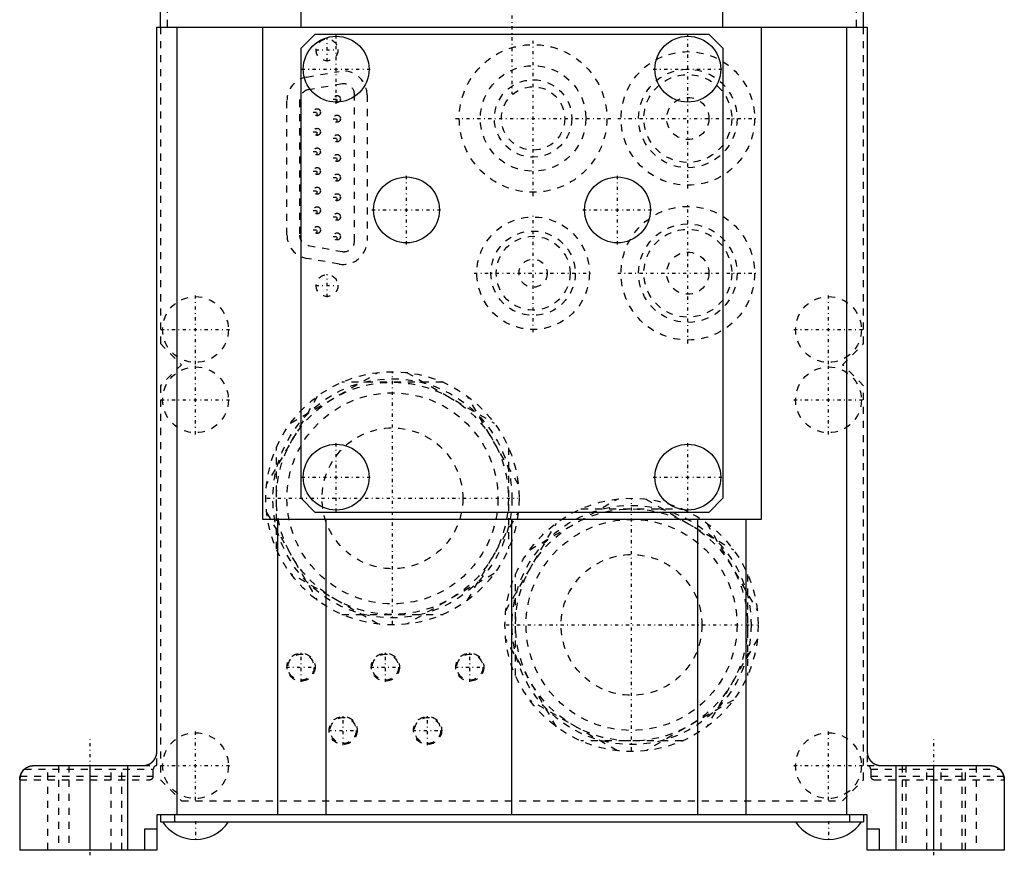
# Model space of a CAD drawing. Extents: x -70 to 70, y -1 to 596.
# Tile 1 of 13: x -70 to 70, y -1 to 118. Entities that reach past the tile are written whole.
import ezdxf

# ---------------------------------------------------------------- set-up
doc = ezdxf.new("R2010")
doc.units = 0
doc.linetypes.add('CENTER', pattern=[1.5, 0.45, -0.5, 0.05, -0.5])
doc.linetypes.add('DASHED', pattern=[2, 1, -1])
for name, color, linetype in [('AM_0', 7, 'CONTINUOUS'), ('AM_3', 7, 'DASHED'), ('AM_7', 7, 'CENTER')]:
    doc.layers.add(name, color=color, linetype=linetype)

msp = doc.modelspace()

# ---------------------------------------------------------------- linework, layer by layer
at = {"layer": 'AM_0', "color": 7, "linetype": 'CONTINUOUS'}
for p, q in [((-50, 117), (-50, 129)), ((-30, 117), (-30, 129)), ((30, 117), (30, 129)), ((50, 117), (50, 129)), ((-50.5, 14), (-50.5, 117)), ((-50.5, 117), (50.5, 117)), ((-47.59, 5), (-47.59, 117)), ((-35.44, 47), (-35.44, 117)), ((35.44, 117), (35.44, 47)), ((47.59, 5), (47.59, 117)), ((50.5, 117), (50.5, 14)), ((-30, 114), (-28, 116)), ((-28, 116), (28, 116)), ((28, 116), (30, 114)), ((-30, 50), (-30, 114)), ((30, 114), (30, 50)), ((-28, 48), (-30, 50)), ((30, 50), (28, 48)), ((28, 48), (-28, 48)), ((35.44, 47), (-35.44, 47)), ((-33.3, 5), (-33.3, 47)), ((-26.42, 5), (-26.42, 47)), ((0, 5), (0, 47)), ((26.42, 5), (26.42, 47)), ((33.3, 5), (33.3, 47)), ((-68, 12), (-52.5, 12)), ((-60, 0), (-60, 12)), ((-54.64, 0), (-54.64, 12)), ((52.5, 12), (68, 12)), ((54.64, 0), (54.64, 12)), ((60, 0), (60, 12)), ((-70, 10), (-70, 0)), ((-69.99, 10), (-70, 10)), ((70, 10), (69.99, 10)), ((70, 10), (70, 0)), ((-50.5, 5), (-50.5, 0)), ((50.5, 5), (-50.5, 5)), ((-50, 5), (-50, 4)), ((-48, 5), (-48, 4)), ((48, 5), (48, 4)), ((50, 5), (50, 4)), ((50.5, 0), (50.5, 5)), ((-52.21, 0), (-52.21, 3)), ((-52.21, 3), (-50.5, 3)), ((-50, 4), (50, 4)), ((50.5, 3), (52.21, 3)), ((52.21, 3), (52.21, 0)), ((-50.5, 0), (-70, 0)), ((70, 0), (50.5, 0))]:
    msp.add_line(p, q, dxfattribs=at)
for points in [[(-52.5, 12, 0), (-52.49, 12, 0), (-52.46, 12, 0), (-52.43, 12, 0), (-52.42, 12, 0), (-52.4, 12, 0), (-52.37, 12, 0), (-52.34, 12.01, 0), (-52.32, 12.01, 0), (-52.29, 12.01, 0), (-52.26, 12.01, 0), (-52.24, 12.02, 0), (-52.23, 12.02, 0), (-52.2, 12.02, 0), (-52.17, 12.03, 0), (-52.15, 12.03, 0), (-52.12, 12.04, 0), (-52.09, 12.04, 0), (-52.07, 12.05, 0), (-52.06, 12.05, 0), (-52.03, 12.06, 0), (-52, 12.06, 0), (-51.99, 12.07, 0), (-51.97, 12.07, 0), (-51.95, 12.08, 0), (-51.92, 12.09, 0), (-51.9, 12.09, 0), (-51.89, 12.1, 0), (-51.86, 12.1, 0), (-51.83, 12.11, 0), (-51.81, 12.12, 0), (-51.78, 12.13, 0), (-51.75, 12.14, 0), (-51.74, 12.15, 0), (-51.73, 12.16, 0), (-51.7, 12.17, 0), (-51.67, 12.18, 0), (-51.65, 12.19, 0), (-51.62, 12.2, 0), (-51.59, 12.22, 0), (-51.58, 12.22, 0), (-51.57, 12.23, 0), (-51.54, 12.24, 0), (-51.52, 12.26, 0), (-51.49, 12.27, 0), (-51.47, 12.29, 0), (-51.44, 12.3, 0), (-51.43, 12.31, 0), (-51.42, 12.32, 0), (-51.39, 12.33, 0), (-51.37, 12.35, 0), (-51.34, 12.37, 0), (-51.32, 12.38, 0), (-51.3, 12.4, 0), (-51.29, 12.41, 0), (-51.28, 12.42, 0), (-51.25, 12.44, 0), (-51.23, 12.45, 0), (-51.21, 12.47, 0), (-51.19, 12.49, 0), (-51.17, 12.51, 0), (-51.16, 12.52, 0), (-51.15, 12.53, 0), (-51.12, 12.55, 0), (-51.1, 12.57, 0), (-51.09, 12.58, 0), (-51.08, 12.59, 0), (-51.07, 12.61, 0), (-51.05, 12.63, 0), (-51.04, 12.64, 0), (-51.03, 12.65, 0), (-51.01, 12.67, 0), (-50.99, 12.69, 0), (-50.97, 12.71, 0), (-50.95, 12.73, 0), (-50.94, 12.75, 0), (-50.93, 12.77, 0), (-50.92, 12.78, 0), (-50.9, 12.8, 0), (-50.88, 12.82, 0), (-50.87, 12.85, 0), (-50.85, 12.87, 0), (-50.83, 12.9, 0), (-50.82, 12.91, 0), (-50.82, 12.92, 0), (-50.8, 12.94, 0), (-50.79, 12.97, 0), (-50.77, 13, 0), (-50.76, 13.02, 0), (-50.74, 13.05, 0), (-50.73, 13.06, 0), (-50.73, 13.07, 0), (-50.71, 13.1, 0), (-50.7, 13.13, 0), (-50.69, 13.15, 0), (-50.68, 13.18, 0), (-50.66, 13.21, 0), (-50.66, 13.22, 0), (-50.65, 13.24, 0), (-50.64, 13.26, 0), (-50.63, 13.29, 0), (-50.62, 13.32, 0), (-50.61, 13.35, 0), (-50.6, 13.38, 0), (-50.6, 13.39, 0), (-50.59, 13.4, 0), (-50.58, 13.43, 0), (-50.57, 13.46, 0), (-50.57, 13.48, 0), (-50.57, 13.49, 0), (-50.56, 13.52, 0), (-50.55, 13.55, 0), (-50.55, 13.56, 0), (-50.55, 13.58, 0), (-50.54, 13.61, 0), (-50.53, 13.64, 0), (-50.53, 13.67, 0), (-50.52, 13.69, 0), (-50.52, 13.72, 0), (-50.52, 13.74, 0), (-50.52, 13.75, 0), (-50.51, 13.78, 0), (-50.51, 13.81, 0), (-50.51, 13.84, 0), (-50.5, 13.87, 0), (-50.5, 13.9, 0), (-50.5, 13.91, 0), (-50.5, 13.93, 0), (-50.5, 13.96, 0), (-50.5, 13.99, 0), (-50.5, 14, 0)], [(50.5, 14, 0), (50.5, 13.99, 0), (50.5, 13.96, 0), (50.5, 13.93, 0), (50.5, 13.91, 0), (50.5, 13.9, 0), (50.5, 13.87, 0), (50.51, 13.84, 0), (50.51, 13.81, 0), (50.51, 13.78, 0), (50.52, 13.75, 0), (50.52, 13.74, 0), (50.52, 13.72, 0), (50.52, 13.69, 0), (50.53, 13.67, 0), (50.53, 13.64, 0), (50.54, 13.61, 0), (50.55, 13.58, 0), (50.55, 13.56, 0), (50.55, 13.55, 0), (50.56, 13.52, 0), (50.57, 13.49, 0), (50.57, 13.48, 0), (50.57, 13.46, 0), (50.58, 13.43, 0), (50.59, 13.4, 0), (50.6, 13.39, 0), (50.6, 13.38, 0), (50.61, 13.35, 0), (50.62, 13.32, 0), (50.63, 13.29, 0), (50.64, 13.26, 0), (50.65, 13.24, 0), (50.66, 13.22, 0), (50.66, 13.21, 0), (50.68, 13.18, 0), (50.69, 13.15, 0), (50.7, 13.13, 0), (50.71, 13.1, 0), (50.73, 13.07, 0), (50.73, 13.06, 0), (50.74, 13.05, 0), (50.76, 13.02, 0), (50.77, 13, 0), (50.79, 12.97, 0), (50.8, 12.94, 0), (50.82, 12.92, 0), (50.82, 12.91, 0), (50.83, 12.9, 0), (50.85, 12.87, 0), (50.87, 12.85, 0), (50.88, 12.82, 0), (50.9, 12.8, 0), (50.92, 12.78, 0), (50.93, 12.77, 0), (50.94, 12.75, 0), (50.95, 12.73, 0), (50.97, 12.71, 0), (50.99, 12.69, 0), (51.01, 12.67, 0), (51.03, 12.65, 0), (51.04, 12.64, 0), (51.05, 12.63, 0), (51.07, 12.61, 0), (51.08, 12.59, 0), (51.09, 12.58, 0), (51.1, 12.57, 0), (51.12, 12.55, 0), (51.15, 12.53, 0), (51.16, 12.52, 0), (51.17, 12.51, 0), (51.19, 12.49, 0), (51.21, 12.47, 0), (51.23, 12.45, 0), (51.25, 12.44, 0), (51.28, 12.42, 0), (51.29, 12.41, 0), (51.3, 12.4, 0), (51.32, 12.38, 0), (51.34, 12.37, 0), (51.37, 12.35, 0), (51.39, 12.33, 0), (51.42, 12.32, 0), (51.43, 12.31, 0), (51.44, 12.3, 0), (51.47, 12.29, 0), (51.49, 12.27, 0), (51.52, 12.26, 0), (51.54, 12.24, 0), (51.57, 12.23, 0), (51.58, 12.22, 0), (51.59, 12.22, 0), (51.62, 12.2, 0), (51.65, 12.19, 0), (51.67, 12.18, 0), (51.7, 12.17, 0), (51.73, 12.16, 0), (51.74, 12.15, 0), (51.75, 12.14, 0), (51.78, 12.13, 0), (51.81, 12.12, 0), (51.83, 12.11, 0), (51.86, 12.1, 0), (51.89, 12.1, 0), (51.9, 12.09, 0), (51.92, 12.09, 0), (51.95, 12.08, 0), (51.97, 12.07, 0), (51.99, 12.07, 0), (52, 12.06, 0), (52.03, 12.06, 0), (52.06, 12.05, 0), (52.07, 12.05, 0), (52.09, 12.04, 0), (52.12, 12.04, 0), (52.15, 12.03, 0), (52.17, 12.03, 0), (52.2, 12.02, 0), (52.23, 12.02, 0), (52.24, 12.02, 0), (52.26, 12.01, 0), (52.29, 12.01, 0), (52.32, 12.01, 0), (52.34, 12.01, 0), (52.37, 12, 0), (52.4, 12, 0), (52.42, 12, 0), (52.43, 12, 0), (52.46, 12, 0), (52.49, 12, 0), (52.5, 12, 0)], [(-69.95, 10.44, 0), (-69.93, 10.51, 0), (-69.9, 10.63, 0), (-69.85, 10.76, 0), (-69.82, 10.82, 0), (-69.79, 10.88, 0), (-69.73, 11, 0), (-69.66, 11.12, 0), (-69.57, 11.23, 0), (-69.48, 11.34, 0), (-69.38, 11.45, 0), (-69.33, 11.5, 0), (-69.27, 11.54, 0), (-69.15, 11.63, 0), (-69.02, 11.72, 0), (-68.89, 11.79, 0), (-68.75, 11.86, 0), (-68.59, 11.91, 0), (-68.51, 11.93, 0), (-68.43, 11.95, 0), (-68.27, 11.98, 0), (-68.09, 12, 0), (-68, 12, 0)], [(-69.32, 11.5, 0), (-69.31, 11.52, 0), (-69.27, 11.55, 0), (-69.23, 11.57, 0), (-69.21, 11.59, 0)], [(68, 12, 0), (68.09, 12, 0), (68.27, 11.98, 0), (68.43, 11.95, 0), (68.51, 11.93, 0), (68.59, 11.91, 0), (68.75, 11.86, 0), (68.89, 11.79, 0), (69.02, 11.72, 0), (69.15, 11.63, 0), (69.27, 11.54, 0), (69.33, 11.5, 0), (69.38, 11.45, 0), (69.48, 11.34, 0), (69.57, 11.23, 0), (69.66, 11.12, 0), (69.73, 11, 0), (69.79, 10.88, 0), (69.82, 10.82, 0), (69.85, 10.76, 0), (69.9, 10.63, 0), (69.93, 10.51, 0), (69.95, 10.44, 0)], [(68.73, 11.86, 0), (68.75, 11.85, 0), (68.79, 11.84, 0), (68.82, 11.82, 0), (68.84, 11.82, 0), (68.86, 11.81, 0), (68.89, 11.79, 0), (68.93, 11.77, 0), (68.96, 11.75, 0), (68.99, 11.74, 0), (69.03, 11.72, 0), (69.04, 11.71, 0), (69.06, 11.7, 0), (69.09, 11.68, 0), (69.12, 11.65, 0), (69.16, 11.63, 0), (69.19, 11.61, 0), (69.22, 11.59, 0), (69.23, 11.57, 0), (69.25, 11.56, 0), (69.28, 11.54, 0), (69.31, 11.51, 0), (69.32, 11.5, 0)], [(-70, 10, 0), (-70, 10, 0), (-70, 10, 0), (-70, 10, 0), (-70, 10, 0), (-70, 10, 0), (-70, 10, 0), (-70, 10, 0), (-70, 10, 0), (-70, 10, 0), (-70, 10, 0), (-70, 10, 0), (-70, 10, 0), (-70, 10.01, 0), (-70, 10.01, 0), (-70, 10.01, 0), (-70, 10.01, 0), (-70, 10.01, 0), (-70, 10.01, 0), (-70, 10.01, 0), (-70, 10.01, 0), (-70, 10.02, 0), (-70, 10.02, 0), (-70, 10.02, 0), (-70, 10.02, 0), (-70, 10.02, 0), (-70, 10.02, 0), (-70, 10.02, 0), (-70, 10.03, 0), (-70, 10.03, 0), (-70, 10.03, 0), (-70, 10.03, 0), (-70, 10.04, 0), (-70, 10.04, 0), (-70, 10.04, 0), (-70, 10.04, 0), (-70, 10.05, 0), (-70, 10.05, 0), (-70, 10.05, 0), (-70, 10.06, 0), (-70, 10.06, 0), (-70, 10.06, 0), (-70, 10.06, 0), (-70, 10.07, 0), (-70, 10.07, 0), (-70, 10.07, 0), (-70, 10.08, 0), (-70, 10.08, 0), (-70, 10.08, 0), (-70, 10.09, 0), (-70, 10.09, 0), (-70, 10.09, 0), (-70, 10.1, 0), (-70, 10.1, 0), (-70, 10.11, 0), (-70, 10.11, 0), (-70, 10.11, 0), (-70, 10.12, 0), (-70, 10.12, 0), (-70, 10.13, 0), (-70, 10.13, 0), (-70, 10.13, 0), (-70, 10.14, 0), (-70, 10.14, 0), (-69.99, 10.15, 0), (-69.99, 10.15, 0), (-69.99, 10.15, 0), (-69.99, 10.16, 0), (-69.99, 10.16, 0), (-69.99, 10.16, 0), (-69.99, 10.17, 0), (-69.99, 10.17, 0), (-69.99, 10.18, 0), (-69.99, 10.18, 0), (-69.99, 10.19, 0), (-69.99, 10.19, 0), (-69.99, 10.2, 0), (-69.99, 10.2, 0), (-69.99, 10.21, 0), (-69.99, 10.21, 0), (-69.99, 10.22, 0), (-69.99, 10.22, 0), (-69.99, 10.23, 0), (-69.99, 10.23, 0), (-69.99, 10.24, 0), (-69.99, 10.24, 0), (-69.98, 10.25, 0), (-69.98, 10.25, 0), (-69.98, 10.26, 0), (-69.98, 10.27, 0), (-69.98, 10.27, 0), (-69.98, 10.27, 0), (-69.98, 10.28, 0), (-69.98, 10.29, 0), (-69.98, 10.29, 0), (-69.98, 10.3, 0), (-69.98, 10.31, 0), (-69.98, 10.31, 0), (-69.98, 10.31, 0), (-69.97, 10.32, 0), (-69.97, 10.33, 0), (-69.97, 10.34, 0), (-69.97, 10.34, 0), (-69.97, 10.35, 0), (-69.97, 10.35, 0), (-69.97, 10.36, 0), (-69.97, 10.36, 0), (-69.97, 10.37, 0), (-69.96, 10.37, 0), (-69.96, 10.38, 0), (-69.96, 10.38, 0), (-69.96, 10.39, 0), (-69.96, 10.4, 0), (-69.96, 10.4, 0), (-69.96, 10.41, 0), (-69.96, 10.41, 0), (-69.96, 10.42, 0), (-69.95, 10.43, 0), (-69.95, 10.43, 0), (-69.95, 10.44, 0), (-69.95, 10.44, 0), (-69.95, 10.45, 0), (-69.95, 10.46, 0), (-69.95, 10.46, 0), (-69.94, 10.47, 0), (-69.94, 10.48, 0), (-69.94, 10.48, 0), (-69.94, 10.48, 0), (-69.94, 10.49, 0), (-69.94, 10.5, 0), (-69.94, 10.5, 0)], [(-70, 10.13, 0), (-70, 10.14, 0), (-69.99, 10.16, 0), (-69.99, 10.17, 0), (-69.99, 10.18, 0), (-69.99, 10.19, 0), (-69.99, 10.21, 0), (-69.99, 10.23, 0), (-69.98, 10.25, 0), (-69.98, 10.27, 0), (-69.98, 10.29, 0), (-69.98, 10.3, 0), (-69.98, 10.31, 0), (-69.97, 10.33, 0), (-69.97, 10.35, 0), (-69.96, 10.38, 0), (-69.96, 10.4, 0), (-69.95, 10.42, 0), (-69.95, 10.43, 0), (-69.95, 10.44, 0), (-69.94, 10.47, 0), (-69.94, 10.49, 0), (-69.94, 10.5, 0)], [(-70, 10, 0), (-70, 10, 0), (-70, 10, 0), (-70, 10, 0), (-70, 10.01, 0), (-70, 10.01, 0), (-70, 10.01, 0), (-70, 10.01, 0), (-70, 10.02, 0), (-70, 10.02, 0), (-70, 10.03, 0), (-70, 10.03, 0), (-70, 10.03, 0), (-70, 10.04, 0), (-70, 10.05, 0), (-70, 10.05, 0), (-70, 10.06, 0), (-70, 10.07, 0), (-70, 10.07, 0), (-70, 10.08, 0), (-70, 10.09, 0), (-70, 10.1, 0), (-70, 10.1, 0)], [(-69.95, 10.44, 0), (-69.95, 10.44, 0), (-69.95, 10.43, 0), (-69.95, 10.43, 0), (-69.95, 10.42, 0), (-69.95, 10.42, 0), (-69.95, 10.41, 0), (-69.95, 10.41, 0), (-69.95, 10.4, 0), (-69.95, 10.39, 0), (-69.95, 10.39, 0), (-69.95, 10.38, 0), (-69.95, 10.38, 0), (-69.95, 10.37, 0), (-69.95, 10.37, 0), (-69.95, 10.36, 0), (-69.95, 10.35, 0), (-69.95, 10.35, 0), (-69.95, 10.34, 0), (-69.95, 10.34, 0), (-69.95, 10.33, 0), (-69.95, 10.33, 0), (-69.95, 10.32, 0), (-69.95, 10.32, 0), (-69.95, 10.32, 0), (-69.95, 10.31, 0), (-69.95, 10.31, 0), (-69.95, 10.3, 0), (-69.95, 10.3, 0), (-69.95, 10.29, 0), (-69.95, 10.28, 0), (-69.95, 10.28, 0), (-69.96, 10.27, 0), (-69.96, 10.27, 0), (-69.96, 10.27, 0), (-69.96, 10.26, 0), (-69.96, 10.25, 0), (-69.96, 10.25, 0), (-69.96, 10.24, 0), (-69.96, 10.24, 0), (-69.96, 10.23, 0), (-69.96, 10.23, 0), (-69.96, 10.22, 0), (-69.96, 10.22, 0), (-69.96, 10.21, 0), (-69.96, 10.21, 0), (-69.96, 10.2, 0), (-69.96, 10.2, 0), (-69.96, 10.2, 0), (-69.96, 10.19, 0), (-69.96, 10.19, 0), (-69.96, 10.18, 0), (-69.96, 10.18, 0), (-69.96, 10.17, 0), (-69.96, 10.17, 0), (-69.96, 10.17, 0), (-69.96, 10.16, 0), (-69.96, 10.16, 0), (-69.96, 10.15, 0), (-69.96, 10.15, 0), (-69.96, 10.14, 0), (-69.96, 10.14, 0), (-69.96, 10.14, 0), (-69.96, 10.13, 0), (-69.97, 10.13, 0), (-69.97, 10.13, 0), (-69.97, 10.12, 0), (-69.97, 10.12, 0), (-69.97, 10.12, 0), (-69.97, 10.11, 0), (-69.97, 10.11, 0), (-69.97, 10.11, 0), (-69.97, 10.1, 0), (-69.97, 10.1, 0), (-69.97, 10.1, 0), (-69.97, 10.09, 0), (-69.97, 10.09, 0), (-69.97, 10.09, 0), (-69.97, 10.08, 0), (-69.97, 10.08, 0), (-69.97, 10.08, 0), (-69.97, 10.07, 0), (-69.97, 10.07, 0), (-69.97, 10.07, 0), (-69.97, 10.07, 0), (-69.97, 10.06, 0), (-69.97, 10.06, 0), (-69.97, 10.06, 0), (-69.97, 10.05, 0), (-69.97, 10.05, 0), (-69.97, 10.05, 0), (-69.97, 10.05, 0), (-69.98, 10.04, 0), (-69.98, 10.04, 0), (-69.98, 10.04, 0), (-69.98, 10.04, 0), (-69.98, 10.03, 0), (-69.98, 10.03, 0), (-69.98, 10.03, 0), (-69.98, 10.03, 0), (-69.98, 10.03, 0), (-69.98, 10.02, 0), (-69.98, 10.02, 0), (-69.98, 10.02, 0), (-69.98, 10.02, 0), (-69.98, 10.02, 0), (-69.98, 10.02, 0), (-69.98, 10.02, 0), (-69.98, 10.01, 0), (-69.98, 10.01, 0), (-69.98, 10.01, 0), (-69.98, 10.01, 0), (-69.98, 10.01, 0), (-69.98, 10.01, 0), (-69.98, 10.01, 0), (-69.98, 10.01, 0), (-69.98, 10.01, 0), (-69.98, 10, 0), (-69.98, 10, 0), (-69.98, 10, 0), (-69.98, 10, 0), (-69.98, 10, 0), (-69.99, 10, 0), (-69.99, 10, 0), (-69.99, 10, 0), (-69.99, 10, 0), (-69.99, 10, 0), (-69.99, 10, 0), (-69.99, 10, 0), (-69.99, 10, 0), (-69.99, 10, 0)], [(69.94, 10.5, 0), (69.94, 10.5, 0), (69.94, 10.49, 0), (69.94, 10.48, 0), (69.94, 10.48, 0), (69.94, 10.48, 0), (69.94, 10.47, 0), (69.95, 10.46, 0), (69.95, 10.46, 0), (69.95, 10.45, 0), (69.95, 10.44, 0), (69.95, 10.44, 0), (69.95, 10.43, 0), (69.95, 10.43, 0), (69.96, 10.42, 0), (69.96, 10.41, 0), (69.96, 10.41, 0), (69.96, 10.4, 0), (69.96, 10.4, 0), (69.96, 10.39, 0), (69.96, 10.38, 0), (69.96, 10.38, 0), (69.96, 10.37, 0), (69.97, 10.37, 0), (69.97, 10.36, 0), (69.97, 10.36, 0), (69.97, 10.35, 0), (69.97, 10.35, 0), (69.97, 10.34, 0), (69.97, 10.34, 0), (69.97, 10.33, 0), (69.97, 10.32, 0), (69.98, 10.31, 0), (69.98, 10.31, 0), (69.98, 10.31, 0), (69.98, 10.3, 0), (69.98, 10.29, 0), (69.98, 10.29, 0), (69.98, 10.28, 0), (69.98, 10.27, 0), (69.98, 10.27, 0), (69.98, 10.27, 0), (69.98, 10.26, 0), (69.98, 10.25, 0), (69.98, 10.25, 0), (69.99, 10.24, 0), (69.99, 10.24, 0), (69.99, 10.23, 0), (69.99, 10.23, 0), (69.99, 10.22, 0), (69.99, 10.22, 0), (69.99, 10.21, 0), (69.99, 10.21, 0), (69.99, 10.2, 0), (69.99, 10.2, 0), (69.99, 10.19, 0), (69.99, 10.19, 0), (69.99, 10.18, 0), (69.99, 10.18, 0), (69.99, 10.17, 0), (69.99, 10.17, 0), (69.99, 10.16, 0), (69.99, 10.16, 0), (69.99, 10.16, 0), (69.99, 10.15, 0), (69.99, 10.15, 0), (69.99, 10.15, 0), (70, 10.14, 0), (70, 10.14, 0), (70, 10.13, 0), (70, 10.13, 0), (70, 10.13, 0), (70, 10.12, 0), (70, 10.12, 0), (70, 10.11, 0), (70, 10.11, 0), (70, 10.11, 0), (70, 10.1, 0), (70, 10.1, 0), (70, 10.09, 0), (70, 10.09, 0), (70, 10.09, 0), (70, 10.08, 0), (70, 10.08, 0), (70, 10.08, 0), (70, 10.07, 0), (70, 10.07, 0), (70, 10.07, 0), (70, 10.06, 0), (70, 10.06, 0), (70, 10.06, 0), (70, 10.06, 0), (70, 10.05, 0), (70, 10.05, 0), (70, 10.05, 0), (70, 10.04, 0), (70, 10.04, 0), (70, 10.04, 0), (70, 10.04, 0), (70, 10.03, 0), (70, 10.03, 0), (70, 10.03, 0), (70, 10.03, 0), (70, 10.02, 0), (70, 10.02, 0), (70, 10.02, 0), (70, 10.02, 0), (70, 10.02, 0), (70, 10.02, 0), (70, 10.02, 0), (70, 10.01, 0), (70, 10.01, 0), (70, 10.01, 0), (70, 10.01, 0), (70, 10.01, 0), (70, 10.01, 0), (70, 10.01, 0), (70, 10.01, 0), (70, 10, 0), (70, 10, 0), (70, 10, 0), (70, 10, 0), (70, 10, 0), (70, 10, 0), (70, 10, 0), (70, 10, 0), (70, 10, 0), (70, 10, 0), (70, 10, 0), (70, 10, 0), (70, 10, 0)], [(69.94, 10.5, 0), (69.94, 10.49, 0), (69.94, 10.47, 0), (69.95, 10.46, 0), (69.95, 10.45, 0), (69.95, 10.44, 0), (69.95, 10.42, 0), (69.96, 10.41, 0), (69.96, 10.39, 0), (69.97, 10.37, 0), (69.97, 10.35, 0), (69.97, 10.35, 0), (69.97, 10.34, 0), (69.97, 10.32, 0), (69.98, 10.3, 0), (69.98, 10.29, 0), (69.98, 10.27, 0), (69.98, 10.26, 0), (69.98, 10.25, 0), (69.99, 10.24, 0), (69.99, 10.23, 0), (69.99, 10.21, 0), (69.99, 10.2, 0)], [(69.99, 10, 0), (69.99, 10, 0), (69.99, 10, 0), (69.99, 10, 0), (69.99, 10, 0), (69.99, 10, 0), (69.99, 10, 0), (69.99, 10, 0), (69.99, 10, 0), (69.98, 10, 0), (69.98, 10, 0), (69.98, 10, 0), (69.98, 10, 0), (69.98, 10, 0), (69.98, 10.01, 0), (69.98, 10.01, 0), (69.98, 10.01, 0), (69.98, 10.01, 0), (69.98, 10.01, 0), (69.98, 10.01, 0), (69.98, 10.01, 0), (69.98, 10.01, 0), (69.98, 10.01, 0), (69.98, 10.02, 0), (69.98, 10.02, 0), (69.98, 10.02, 0), (69.98, 10.02, 0), (69.98, 10.02, 0), (69.98, 10.02, 0), (69.98, 10.02, 0), (69.98, 10.03, 0), (69.98, 10.03, 0), (69.98, 10.03, 0), (69.98, 10.03, 0), (69.98, 10.03, 0), (69.98, 10.04, 0), (69.98, 10.04, 0), (69.98, 10.04, 0), (69.98, 10.04, 0), (69.97, 10.05, 0), (69.97, 10.05, 0), (69.97, 10.05, 0), (69.97, 10.05, 0), (69.97, 10.06, 0), (69.97, 10.06, 0), (69.97, 10.06, 0), (69.97, 10.07, 0), (69.97, 10.07, 0), (69.97, 10.07, 0), (69.97, 10.07, 0), (69.97, 10.08, 0), (69.97, 10.08, 0), (69.97, 10.08, 0), (69.97, 10.09, 0), (69.97, 10.09, 0), (69.97, 10.09, 0), (69.97, 10.1, 0), (69.97, 10.1, 0), (69.97, 10.1, 0), (69.97, 10.11, 0), (69.97, 10.11, 0), (69.97, 10.11, 0), (69.97, 10.12, 0), (69.97, 10.12, 0), (69.97, 10.12, 0), (69.97, 10.13, 0), (69.97, 10.13, 0), (69.96, 10.13, 0), (69.96, 10.14, 0), (69.96, 10.14, 0), (69.96, 10.14, 0), (69.96, 10.15, 0), (69.96, 10.15, 0), (69.96, 10.16, 0), (69.96, 10.16, 0), (69.96, 10.17, 0), (69.96, 10.17, 0), (69.96, 10.17, 0), (69.96, 10.18, 0), (69.96, 10.18, 0), (69.96, 10.19, 0), (69.96, 10.19, 0), (69.96, 10.2, 0), (69.96, 10.2, 0), (69.96, 10.2, 0), (69.96, 10.21, 0), (69.96, 10.21, 0), (69.96, 10.22, 0), (69.96, 10.22, 0), (69.96, 10.23, 0), (69.96, 10.23, 0), (69.96, 10.24, 0), (69.96, 10.24, 0), (69.96, 10.25, 0), (69.96, 10.25, 0), (69.96, 10.26, 0), (69.96, 10.27, 0), (69.96, 10.27, 0), (69.96, 10.27, 0), (69.95, 10.28, 0), (69.95, 10.28, 0), (69.95, 10.29, 0), (69.95, 10.3, 0), (69.95, 10.3, 0), (69.95, 10.31, 0), (69.95, 10.31, 0), (69.95, 10.32, 0), (69.95, 10.32, 0), (69.95, 10.32, 0), (69.95, 10.33, 0), (69.95, 10.33, 0), (69.95, 10.34, 0), (69.95, 10.34, 0), (69.95, 10.35, 0), (69.95, 10.35, 0), (69.95, 10.36, 0), (69.95, 10.37, 0), (69.95, 10.37, 0), (69.95, 10.38, 0), (69.95, 10.38, 0), (69.95, 10.39, 0), (69.95, 10.39, 0), (69.95, 10.4, 0), (69.95, 10.41, 0), (69.95, 10.41, 0), (69.95, 10.42, 0), (69.95, 10.42, 0), (69.95, 10.43, 0), (69.95, 10.43, 0), (69.95, 10.44, 0), (69.95, 10.44, 0)], [(69.99, 10.17, 0), (69.99, 10.16, 0), (70, 10.14, 0), (70, 10.13, 0), (70, 10.12, 0), (70, 10.11, 0), (70, 10.1, 0), (70, 10.08, 0), (70, 10.07, 0), (70, 10.06, 0), (70, 10.05, 0), (70, 10.04, 0), (70, 10.04, 0), (70, 10.03, 0), (70, 10.02, 0), (70, 10.02, 0), (70, 10.01, 0), (70, 10.01, 0), (70, 10, 0), (70, 10, 0), (70, 10, 0), (70, 10, 0), (70, 10, 0)]]:
    msp.add_polyline3d(points, dxfattribs=at)
for centre in [(-25, 111), (25, 111), (-15, 91), (15, 91), (-25, 53), (25, 53)]:
    msp.add_circle(centre, 4.68, dxfattribs=at)
for centre, radius, start, end in [((-68, 10), 2, 131.4096, 165.5225), ((68, 10), 2, 14.4775, 48.5904), ((-45, 7.17), 5.67, 213.9924, 326.0076), ((45, 7.17), 5.67, 213.9924, 326.0076)]:
    msp.add_arc(centre, radius, start, end, dxfattribs=at)
at = {"layer": 'AM_3', "color": 6, "linetype": 'DASHED'}
for p, q in [((-49, 117), (-49, 129)), ((49, 117), (49, 129)), ((-50, 117), (-50, 72)), ((50, 72), (50, 117)), ((-29.19, 109.89), (-24.59, 110.7)), ((-24.16, 108.91), (-28.96, 108.08)), ((-32, 87.46), (-32, 106.54)), ((-30.2, 106.6), (-30.2, 87.43)), ((-22.4, 86.56), (-22.4, 107.43)), ((-20.6, 107.35), (-20.6, 86.65)), ((-28.97, 85.95), (-24.17, 85.08)), ((-24.59, 83.3), (-29.19, 84.11)), ((-50, 72), (-47, 69)), ((47, 69), (50, 72)), ((-47, 69), (-50, 66)), ((50, 66), (47, 69)), ((-31.48, 60.69), (-19.02, 67.89)), ((-14.98, 67.89), (-2.52, 60.69)), ((-50, 66), (-50, 10)), ((-9.81, 66.5), (-24.19, 66.5)), ((50, 10), (50, 66)), ((-27.69, 64.48), (-34.89, 52.02)), ((0.89, 52.02), (-6.31, 64.48)), ((-33.5, 42.81), (-33.5, 57.19)), ((-0.5, 57.19), (-0.5, 42.81)), ((2.52, 42.69), (14.98, 49.89)), ((19.02, 49.89), (31.48, 42.69)), ((-34.89, 47.98), (-27.69, 35.52)), ((-6.31, 35.52), (0.89, 47.98)), ((9.81, 48.5), (24.19, 48.5)), ((-0.89, 34.02), (6.31, 46.48)), ((27.69, 46.48), (34.89, 34.02)), ((-19.02, 32.11), (-31.48, 39.31)), ((-2.52, 39.31), (-14.98, 32.11)), ((0.5, 24.81), (0.5, 39.19)), ((33.5, 39.19), (33.5, 24.81)), ((-24.19, 33.5), (-9.81, 33.5)), ((6.31, 17.52), (-0.89, 29.98)), ((34.89, 29.98), (27.69, 17.52)), ((14.98, 14.11), (2.52, 21.31)), ((31.48, 21.31), (19.02, 14.11)), ((24.19, 15.5), (9.81, 15.5)), ((-50.56, 13.5), (-50.5, 13.5)), ((-50.5, 12), (-50.5, 13.5)), ((50.5, 13.5), (50.5, 12)), ((50.5, 13.5), (50.56, 13.5)), ((-69.32, 11.5), (-51, 11.5)), ((-66, 0), (-66, 12)), ((-64.5, 12), (-64.5, 0)), ((-63, 12), (-63, 0)), ((-57, 0), (-57, 12)), ((-55.5, 0), (-55.5, 12)), ((-52.5, 12), (-50.5, 12)), ((-51, 10.5), (-51, 11.5)), ((50.5, 12), (52.5, 12)), ((51, 11.5), (51, 10.5)), ((51, 11.5), (69.32, 11.5)), ((55.5, 12), (55.5, 0)), ((56, 12), (56, 0)), ((59, 0), (59, 12)), ((61, 0), (61, 12)), ((64, 0), (64, 12)), ((64.5, 0), (64.5, 12)), ((66, 12), (66, 0)), ((-70, 10.1), (-70, 10.13)), ((-69.99, 10), (-51.5, 10)), ((-69.94, 10.5), (-51, 10.5)), ((-50, 10), (-47, 7)), ((47, 7), (50, 10)), ((51, 10.5), (69.94, 10.5)), ((51.5, 10), (69.99, 10)), ((69.99, 10.2), (69.99, 10.17)), ((-47, 7), (47, 7))]:
    msp.add_line(p, q, dxfattribs=at)
for points in [[(-52.5, 12, 0), (-52.41, 12, 0), (-52.24, 12.02, 0), (-52.08, 12.05, 0), (-52, 12.06, 0), (-51.92, 12.09, 0), (-51.77, 12.14, 0), (-51.63, 12.2, 0), (-51.5, 12.27, 0), (-51.37, 12.35, 0), (-51.25, 12.44, 0), (-51.2, 12.48, 0), (-51.14, 12.53, 0), (-51.04, 12.63, 0), (-50.95, 12.73, 0), (-50.87, 12.84, 0), (-50.79, 12.96, 0), (-50.73, 13.07, 0), (-50.7, 13.13, 0), (-50.67, 13.19, 0), (-50.62, 13.32, 0), (-50.58, 13.44, 0), (-50.56, 13.5, 0)], [(50.56, 13.5, 0), (50.58, 13.44, 0), (50.62, 13.32, 0), (50.67, 13.19, 0), (50.7, 13.13, 0), (50.73, 13.07, 0), (50.79, 12.96, 0), (50.87, 12.84, 0), (50.95, 12.73, 0), (51.04, 12.63, 0), (51.14, 12.53, 0), (51.2, 12.48, 0), (51.25, 12.44, 0), (51.37, 12.35, 0), (51.5, 12.27, 0), (51.63, 12.2, 0), (51.77, 12.14, 0), (51.92, 12.09, 0), (52, 12.06, 0), (52.08, 12.05, 0), (52.24, 12.02, 0), (52.41, 12, 0), (52.5, 12, 0)], [(50.56, 13.5, 0), (50.58, 13.44, 0), (50.62, 13.32, 0), (50.67, 13.19, 0), (50.7, 13.13, 0), (50.73, 13.07, 0), (50.79, 12.96, 0), (50.87, 12.84, 0), (50.95, 12.73, 0), (51.04, 12.63, 0), (51.14, 12.53, 0), (51.2, 12.48, 0), (51.25, 12.44, 0), (51.37, 12.35, 0), (51.5, 12.27, 0), (51.63, 12.2, 0), (51.77, 12.14, 0), (51.92, 12.09, 0), (52, 12.06, 0), (52.08, 12.05, 0), (52.24, 12.02, 0), (52.41, 12, 0), (52.5, 12, 0)], [(-69.32, 11.5, 0), (-69.32, 11.5, 0), (-69.31, 11.51, 0), (-69.3, 11.52, 0), (-69.29, 11.53, 0), (-69.29, 11.53, 0), (-69.28, 11.54, 0), (-69.26, 11.55, 0), (-69.25, 11.56, 0), (-69.24, 11.57, 0), (-69.23, 11.58, 0), (-69.23, 11.58, 0), (-69.22, 11.58, 0), (-69.21, 11.59, 0), (-69.2, 11.6, 0), (-69.16, 11.63, 0), (-69.13, 11.65, 0), (-69.09, 11.68, 0), (-69.02, 11.72, 0), (-68.95, 11.76, 0), (-68.88, 11.8, 0), (-68.8, 11.83, 0), (-68.73, 11.86, 0), (-68.69, 11.88, 0), (-68.65, 11.89, 0), (-68.58, 11.92, 0), (-68.5, 11.94, 0), (-68.42, 11.96, 0), (-68.34, 11.97, 0), (-68.27, 11.98, 0), (-68.23, 11.99, 0), (-68.19, 11.99, 0), (-68.11, 12, 0), (-68.04, 12, 0), (-68, 12, 0)], [(-69.21, 11.59, 0), (-69.18, 11.61, 0), (-69.12, 11.65, 0), (-69.06, 11.7, 0), (-69.03, 11.71, 0), (-69, 11.73, 0), (-68.93, 11.77, 0), (-68.87, 11.8, 0), (-68.8, 11.83, 0), (-68.73, 11.86, 0), (-68.66, 11.89, 0), (-68.63, 11.9, 0), (-68.59, 11.91, 0), (-68.52, 11.93, 0), (-68.45, 11.95, 0), (-68.38, 11.96, 0), (-68.31, 11.98, 0), (-68.24, 11.99, 0), (-68.21, 11.99, 0), (-68.17, 11.99, 0), (-68.1, 12, 0), (-68.03, 12, 0), (-68, 12, 0)], [(68, 12, 0), (68.04, 12, 0), (68.11, 12, 0), (68.19, 11.99, 0), (68.23, 11.99, 0), (68.27, 11.98, 0), (68.34, 11.97, 0), (68.42, 11.96, 0), (68.5, 11.94, 0), (68.58, 11.92, 0), (68.65, 11.89, 0), (68.69, 11.88, 0), (68.73, 11.86, 0), (68.8, 11.83, 0), (68.88, 11.8, 0), (68.95, 11.76, 0), (69.02, 11.72, 0), (69.09, 11.68, 0), (69.13, 11.65, 0), (69.16, 11.63, 0), (69.2, 11.6, 0), (69.21, 11.59, 0), (69.22, 11.58, 0), (69.23, 11.58, 0), (69.23, 11.58, 0), (69.24, 11.57, 0), (69.25, 11.56, 0), (69.26, 11.55, 0), (69.28, 11.54, 0), (69.29, 11.53, 0), (69.29, 11.53, 0), (69.3, 11.52, 0), (69.31, 11.51, 0), (69.32, 11.5, 0), (69.32, 11.5, 0)], [(68, 12, 0), (68.02, 12, 0), (68.06, 12, 0), (68.1, 12, 0), (68.12, 12, 0), (68.14, 12, 0), (68.18, 11.99, 0), (68.22, 11.99, 0), (68.26, 11.98, 0), (68.3, 11.98, 0), (68.35, 11.97, 0), (68.37, 11.97, 0), (68.39, 11.96, 0), (68.43, 11.95, 0), (68.47, 11.94, 0), (68.51, 11.93, 0), (68.55, 11.92, 0), (68.59, 11.91, 0), (68.61, 11.9, 0), (68.63, 11.9, 0), (68.67, 11.88, 0), (68.71, 11.87, 0), (68.73, 11.86, 0)]]:
    msp.add_polyline3d(points, dxfattribs=at)
for centre, radius in [((-26.3, 113.75), 1.55), ((3, 104), 10.5), ((25, 104), 9.5), ((3, 104), 7.5), ((25, 104), 7), ((3, 104), 5.5), ((25, 104), 6.25), ((3, 104), 4.5), ((-24.88, 106.76), 0.5), ((25, 104), 3), ((-27.72, 104.89), 0.5), ((-24.88, 103.97), 0.5), ((-27.72, 102.1), 0.5), ((-24.88, 101.18), 0.5), ((-27.72, 99.31), 0.5), ((-24.88, 98.39), 0.5), ((-27.72, 96.52), 0.5), ((-24.88, 95.6), 0.5), ((-27.72, 93.73), 0.5), ((-24.88, 92.81), 0.5), ((-27.72, 90.94), 0.5), ((25, 82), 9.5), ((-24.88, 90.02), 0.5), ((3, 82), 8), ((-27.72, 88.15), 0.5), ((25, 82), 7), ((25, 82), 6.25), ((-24.88, 87.23), 0.5), ((3, 82), 6), ((3, 82), 5.25), ((3, 82), 2), ((25, 82), 3), ((-26.3, 80.25), 1.55), ((-45, 74), 4.68), ((45, 74), 4.68), ((-45, 64), 4.68), ((45, 64), 4.68), ((-17, 50), 18), ((-17, 50), 17), ((-17, 50), 16.5), ((-17, 50), 15), ((-17, 50), 10.01), ((17, 32), 18), ((17, 32), 17), ((17, 32), 16.5), ((17, 32), 15), ((17, 32), 10.01), ((-30, 26), 2), ((-18, 26), 2), ((-6, 26), 2), ((-30, 26), 1.85), ((-18, 26), 1.85), ((-6, 26), 1.85), ((-24, 17), 2), ((-24, 17), 1.85), ((-12, 17), 2), ((-12, 17), 1.85), ((-45, 12), 4.68), ((45, 12), 4.68)]:
    msp.add_circle(centre, radius, dxfattribs=at)
for centre, radius, start, end in [((-24, 107.35), 3.4, 0, 99.9992), ((-28.6, 106.54), 3.4, 99.9992, 180), ((-28.7, 106.6), 1.5, 99.8104, 180), ((-23.9, 107.43), 1.5, 0, 99.8104), ((-28.6, 87.46), 3.4, 180, 260.0008), ((-28.7, 87.43), 1.5, 180, 259.7267), ((-24, 86.65), 3.4, 260.0008, 0), ((-23.9, 86.56), 1.5, 259.7267, 0), ((-50.5, 11.5), 0.5, 90, 180), ((50.5, 11.5), 0.5, 0, 90), ((-51.5, 10.5), 0.5, 270, 0), ((51.5, 10.5), 0.5, 180, 270)]:
    msp.add_arc(centre, radius, start, end, dxfattribs=at)
at = {"layer": 'AM_7', "color": 4, "linetype": 'CENTER'}
for p, q in [((0, 470.5), (0, 107.5)), ((-26.3, 112.12), (-26.3, 115.38)), ((-25, 106.09), (-25, 115.91)), ((3, 92.97), (3, 115.03)), ((25, 94.03), (25, 115.91)), ((-27.93, 113.75), (-24.67, 113.75)), ((-29.91, 111), (-20.09, 111)), ((20.09, 111), (29.91, 111)), ((-25.41, 106.76), (-24.36, 106.76)), ((-24.88, 106.23), (-24.88, 107.28)), ((-27.72, 104.36), (-27.72, 105.42)), ((-28.25, 104.89), (-27.2, 104.89)), ((-25.41, 103.97), (-24.36, 103.97)), ((-24.88, 103.44), (-24.88, 104.5)), ((-8.03, 104), (14.03, 104)), ((15.03, 104), (34.98, 104)), ((-27.72, 101.58), (-27.72, 102.62)), ((-28.25, 102.1), (-27.2, 102.1)), ((-25.41, 101.18), (-24.36, 101.18)), ((-24.88, 100.66), (-24.88, 101.7)), ((-27.72, 98.78), (-27.72, 99.84)), ((-28.25, 99.31), (-27.2, 99.31)), ((-25.41, 98.39), (-24.36, 98.39)), ((-24.88, 97.86), (-24.88, 98.92)), ((-27.72, 95.99), (-27.72, 97.05)), ((-28.25, 96.52), (-27.2, 96.52)), ((-25.41, 95.6), (-24.36, 95.6)), ((-24.88, 95.08), (-24.88, 96.13)), ((-15, 86.09), (-15, 95.91)), ((15, 86.09), (15, 95.91)), ((-27.72, 93.2), (-27.72, 94.26)), ((-28.25, 93.73), (-27.2, 93.73)), ((-25.41, 92.81), (-24.36, 92.81)), ((-24.88, 92.28), (-24.88, 93.34)), ((-27.72, 90.41), (-27.72, 91.47)), ((-19.91, 91), (-10.09, 91)), ((10.09, 91), (19.91, 91)), ((25, 72.03), (25, 91.97)), ((-28.25, 90.94), (-27.2, 90.94)), ((-25.41, 90.02), (-24.36, 90.02)), ((-24.88, 89.5), (-24.88, 90.55)), ((3, 73.6), (3, 90.4)), ((-27.72, 87.62), (-27.72, 88.68)), ((-28.25, 88.15), (-27.2, 88.15)), ((-25.41, 87.23), (-24.36, 87.23)), ((-24.88, 86.7), (-24.88, 87.76)), ((-26.3, 78.62), (-26.3, 81.88)), ((-5.4, 82), (11.4, 82)), ((15.03, 82), (34.98, 82)), ((-27.93, 80.25), (-24.67, 80.25)), ((-45, 69.09), (-45, 78.91)), ((45, 69.09), (45, 78.91)), ((-49.91, 74), (-40.09, 74)), ((40.09, 74), (49.91, 74)), ((-45, 59.09), (-45, 68.91)), ((45, 59.09), (45, 68.91)), ((-17, 32.15), (-17, 67.85)), ((-49.91, 64), (-40.09, 64)), ((40.09, 64), (49.91, 64)), ((-25, 48.09), (-25, 57.91)), ((25, 48.09), (25, 57.91)), ((-29.91, 53), (-20.09, 53)), ((20.09, 53), (29.91, 53)), ((-34.85, 50), (0.85, 50)), ((17, 14.15), (17, 49.85)), ((-0.85, 32), (34.85, 32)), ((-30, 23.9), (-30, 28.1)), ((-18, 23.9), (-18, 28.1)), ((-6, 23.9), (-6, 28.1)), ((-32.1, 26), (-27.9, 26)), ((-20.1, 26), (-15.9, 26)), ((-8.1, 26), (-3.9, 26)), ((-24, 14.9), (-24, 19.1)), ((-12, 14.9), (-12, 19.1)), ((-45, 7.09), (-45, 16.91)), ((-26.1, 17), (-21.9, 17)), ((-14.1, 17), (-9.9, 17)), ((45, 7.09), (45, 16.91)), ((-60, -0.75), (-60, 15.75)), ((60, -0.75), (60, 15.75)), ((-49.91, 12), (-40.09, 12)), ((40.09, 12), (49.91, 12)), ((-45, 4.12), (-45, 1.38)), ((45, 4.12), (45, 1.38))]:
    msp.add_line(p, q, dxfattribs=at)

doc.saveas('drawing.dxf')
